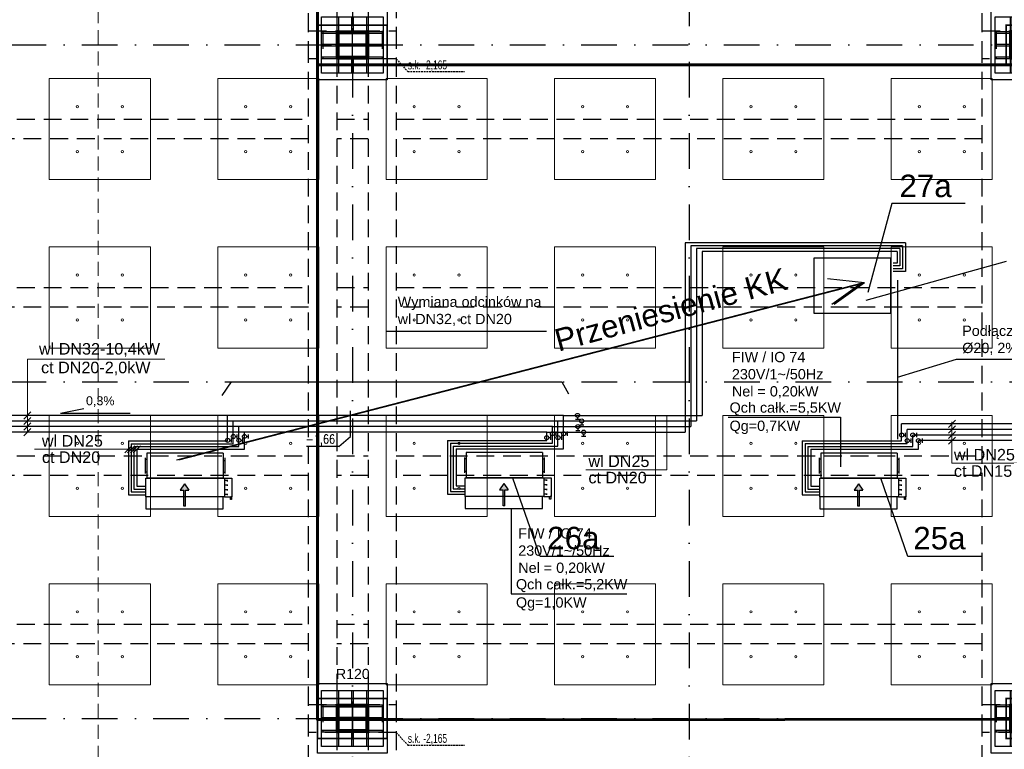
# Model space of a CAD drawing. Header units: centimetres. Extents: x -10729 to 23827, y -4437 to 19798.
# Tile 34 of 95: x 6867 to 8621, y 7345 to 8645. Entities that reach past the tile are written whole.
import ezdxf

# ---------------------------------------------------------------- set-up
doc = ezdxf.new("R2010")
doc.units = ezdxf.units.CM
for name, pattern in [('Balustrady$0$DASHED', [0.75, 0.5, -0.25]), ('Kondygnacja  -0_5$0$HIDDEN', [9.525, 6.35, -3.175]), ('Kondygnacja  -0_5$0$HIDDEN2', [4.7625, 3.175, -1.5875]), ('Osie rzutów$0$DASHDOT2', [12.7, 6.35, -3.175, 0, -3.175])]:
    doc.linetypes.add(name, pattern=pattern)
doc.layers.get('0').update_dxf_attribs({"color": 8})
for name, color, linetype in [('bgde_dodatki powykonawcze', 7, 'Continuous'), ('bgde_schem_opis', 2, 'Continuous'), ('IS_zmiany 2024', 3, 'Continuous'), ('KJP_KK_OPISY MOCY klimakonwektorów', 7, 'Continuous'), ('Kondygnacja  -0_5$0$ARCH_GK', 8, 'Continuous'), ('Kondygnacja  -0_5$0$ARCH_INFO_ODPORNOŚĆ OGNIOWA', 8, 'Continuous'), ('Kondygnacja  -0_5$0$ARCH_KONSTR_POWYŻEJ RZUTU', 8, 'Kondygnacja  -0_5$0$HIDDEN'), ('Kondygnacja  -0_5$0$ARCH_KONSTR_POWYŻEJ RZUTU_IST', 8, 'Kondygnacja  -0_5$0$HIDDEN2'), ('Kondygnacja  -0_5$0$ARCH_KONSTRUKCJA_NIEWIDOCZNA', 8, 'Continuous'), ('Kondygnacja  -0_5$0$ARCH_OKŁADZINA', 8, 'Continuous'), ('Kondygnacja  -0_5$0$ARCH_SŁUPY', 8, 'Continuous'), ('Osie rzutów$0$ARCH_INFO_OSIE_IST', 8, 'Osie rzutów$0$DASHDOT2'), ('Osie rzutów$0$ARCH_INFO_OSIE_OPISY_IST', 8, 'Continuous')]:
    doc.layers.add(name, color=color, linetype=linetype)
for name, color, linetype, lineweight in [('bgde_opis ct 1', 7, 'Continuous', 20), ('bgde_rzędne wl ct', 7, 'Continuous', 25), ('bgde_urządzenia', 250, 'Continuous', 30), ('KJP_CT_kk_powrót', 250, '04_CT_KOMF_POW', 25), ('KJP_CT_kk_zasil', 250, '04_CT_KOMF_ZAS', 25), ('KJP_WL_kk zasil', 250, '04_WL_KOMF_ZAS', 25), ('KJP_WL_kk_powr', 250, '04_WL_KOMF_POW', 25), ('SU Lampy kwadratowe  -05$0$ARCH_SUFITY_PODWIESZANE', 8, 'Continuous', 9)]:
    doc.layers.add(name, color=color, linetype=linetype, lineweight=lineweight)
doc.styles.add('Arial', font='arial.ttf')
doc.styles.add('Kondygnacja  -0_5$0$Arial', font='arial.ttf')
doc.styles.add('Kondygnacja  -0_5$0$BIKTS', font='bikromsw.shx', dxfattribs={"width": 0.8})
doc.styles.add('st rom', font='Romans.shx', dxfattribs={"width": 0.8})
doc.linetypes.add('04_CT_KOMF_POW', pattern='A,100,-15,["CTKp",Standard,S=10,R=0,X=-10,Y=-5],-35', length=150)
doc.linetypes.add('04_CT_KOMF_ZAS', pattern='A,100,-15,["CTKz",Standard,S=10,R=0,X=-10,Y=-5],-35', length=150)
doc.linetypes.add('04_WL_KOMF_POW', pattern='A,100,-15,["WLKp",Standard,S=10,R=0,X=-10,Y=-5],-35', length=150)
doc.linetypes.add('04_WL_KOMF_ZAS', pattern='A,100,-15,["WLKz",Standard,S=10,R=0,X=-10,Y=-5],-35', length=150)
pattern_1 = [(45, (-1133.3117, -3177.9858), (-0.6735192, 0.6735192), [])]

# ---------------------------------------------------------------- blocks, each defined once
blk = doc.blocks.new('Osie rzutów')
at = {"layer": 'Osie rzutów$0$ARCH_INFO_OSIE_IST', "ltscale": 10}
for p, q in [((7460, 12510), (7460, 4623.26)), ((8060, 12510), (8060, 4623.26)), ((7460, 8570), (7460, 8630)), ((4436.04, 8600), (15156.54, 8600)), ((7490, 8600), (7430, 8600)), ((4436.24, 8000), (15156.54, 8000)), ((7460, 7370), (7460, 7430)), ((4436.04, 7400), (15156.54, 7400)), ((7490, 7400), (7430, 7400))]:
    blk.add_line(p, q, dxfattribs=at)
blk = doc.blocks.new('SU Lampy kwadratowe  -05$0$moduł sufitu')
at = {"layer": 'SU Lampy kwadratowe  -05$0$ARCH_SUFITY_PODWIESZANE'}
for points in [[(60, -60), (240, -60), (240, -240), (60, -240)], [(360, -60), (540, -60), (540, -240), (360, -240)], [(60, -360), (240, -360), (240, -540), (60, -540)], [(360, -360), (540, -360), (540, -540), (360, -540)]]:
    blk.add_lwpolyline(points, close=True, dxfattribs=at)
for centre in [(110, -110), (190, -110), (410, -110), (490, -110), (110, -190), (190, -190), (410, -190), (490, -190), (110, -410), (190, -410), (410, -410), (490, -410), (110, -490), (190, -490), (410, -490), (490, -490)]:
    blk.add_circle(centre, 2, dxfattribs=at)
blk = doc.blocks.new('SU Lampy kwadratowe  -05')
at = {"layer": 'SU Lampy kwadratowe  -05$0$ARCH_SUFITY_PODWIESZANE'}
for p in [(6860, 8600), (7460, 8600), (8060, 8600), (6860, 8000), (7460, 8000), (8060, 8000)]:
    blk.add_blockref('SU Lampy kwadratowe  -05$0$moduł sufitu', p, dxfattribs=at)
blk = doc.blocks.new('Kondygnacja  -0_5$0$słup_prostokąt')
at = {"layer": 'Kondygnacja  -0_5$0$ARCH_SŁUPY', "lineweight": 40}
h = blk.add_hatch(dxfattribs=at)
h.set_pattern_fill('ANSI31', color=256, scale=0.3, style=0)
h.set_pattern_definition(pattern_1)
h.paths.add_polyline_path([(36, 34), (39, 34), (39, 84), (36, 84)])
h = blk.add_hatch(dxfattribs=at)
h.set_pattern_fill('ANSI31', color=256, scale=0.3, style=0)
h.set_pattern_definition(pattern_1)
h.paths.add_polyline_path([(89, 80), (89, 83), (39, 83), (39, 80)])
h = blk.add_hatch(dxfattribs=at)
h.set_pattern_fill('ANSI31', color=256, scale=0.3, style=0)
h.set_pattern_definition(pattern_1)
h.paths.add_polyline_path([(89, 34), (92, 34), (92, 84), (89, 84)])
h = blk.add_hatch(dxfattribs=at)
h.set_pattern_fill('ANSI31', color=256, scale=0.3, style=0)
h.set_pattern_definition(pattern_1)
h.paths.add_polyline_path([(89, 57.5), (89, 60.5), (39, 60.5), (39, 57.5)])
h = blk.add_hatch(dxfattribs=at)
h.set_pattern_fill('ANSI31', color=256, scale=0.3, style=0)
h.set_pattern_definition(pattern_1)
h.paths.add_polyline_path([(89, 35), (89, 38), (39, 38), (39, 35)])
at = {"layer": 'Kondygnacja  -0_5$0$ARCH_KONSTRUKCJA_NIEWIDOCZNA'}
blk.add_lwpolyline([(119, 109), (119, 9), (9, 9), (9, 109)], close=True, dxfattribs=at)
for points in [[(36, 109), (36, 84)], [(39, 109), (39, 84)], [(62.5, 109), (62.5, 83)], [(65.5, 109), (65.5, 83)], [(89, 109), (89, 84)], [(92, 109), (92, 84)], [(9, 83), (36, 83)], [(9, 80), (36, 80)], [(92, 83), (119, 83)], [(92, 80), (119, 80)], [(9, 60.5), (36, 60.5)], [(9, 57.5), (36, 57.5)], [(92, 60.5), (119, 60.5)], [(92, 57.5), (119, 57.5)], [(9, 38), (36, 38)], [(92, 38), (119, 38)], [(9, 35), (36, 35)], [(36, 34), (36, 9)], [(39, 34), (39, 9)], [(62.5, 35), (62.5, 9)], [(65.5, 35), (65.5, 9)], [(89, 34), (89, 9)], [(92, 35), (119, 35)], [(92, 34), (92, 9)]]:
    blk.add_lwpolyline(points, dxfattribs=at)
at = {"layer": 'Kondygnacja  -0_5$0$ARCH_OKŁADZINA'}
blk.add_lwpolyline([(2, 121), (126, 121), (126, -3), (2, -3)], close=True, dxfattribs=at)
at = {"layer": 'Kondygnacja  -0_5$0$ARCH_SŁUPY', "lineweight": 40}
for p, q in [((39, 60.5), (89, 60.5)), ((89, 57.5), (39, 57.5))]:
    blk.add_line(p, q, dxfattribs=at)
at = {"layer": 'Kondygnacja  -0_5$0$ARCH_SŁUPY', "lineweight": 30, "const_width": 3}
blk.add_lwpolyline([(2, 94.5), (126, 94.5), (126, 23.5), (2, 23.5)], close=True, dxfattribs=at)
at = {"layer": 'Kondygnacja  -0_5$0$ARCH_SŁUPY', "lineweight": 40}
for points in [[(36, 84), (39, 84), (39, 34), (36, 34)], [(89, 84), (92, 84), (92, 34), (89, 34)]]:
    blk.add_lwpolyline(points, close=True, dxfattribs=at)
for points in [[(89, 83), (39, 83)], [(39, 80), (89, 80)], [(89, 38), (39, 38)], [(39, 35), (89, 35)]]:
    blk.add_lwpolyline(points, dxfattribs=at)
blk = doc.blocks.new('Kondygnacja  -0_5$0$słup_kwadrat')
at = {"layer": 'Kondygnacja  -0_5$0$ARCH_SŁUPY', "lineweight": 40}
h = blk.add_hatch(dxfattribs=at)
h.set_pattern_fill('ANSI31', color=256, scale=0.3, style=0)
h.set_pattern_definition(pattern_1)
h.paths.add_polyline_path([(36, 34), (39, 34), (39, 84), (36, 84)])
h = blk.add_hatch(dxfattribs=at)
h.set_pattern_fill('ANSI31', color=256, scale=0.3, style=0)
h.set_pattern_definition(pattern_1)
h.paths.add_polyline_path([(89, 80), (89, 83), (39, 83), (39, 80)])
h = blk.add_hatch(dxfattribs=at)
h.set_pattern_fill('ANSI31', color=256, scale=0.3, style=0)
h.set_pattern_definition(pattern_1)
h.paths.add_polyline_path([(89, 34), (92, 34), (92, 84), (89, 84)])
h = blk.add_hatch(dxfattribs=at)
h.set_pattern_fill('ANSI31', color=256, scale=0.3, style=0)
h.set_pattern_definition(pattern_1)
h.paths.add_polyline_path([(89, 57.5), (89, 60.5), (39, 60.5), (39, 57.5)])
h = blk.add_hatch(dxfattribs=at)
h.set_pattern_fill('ANSI31', color=256, scale=0.3, style=0)
h.set_pattern_definition(pattern_1)
h.paths.add_polyline_path([(89, 35), (89, 38), (39, 38), (39, 35)])
at = {"layer": 'Kondygnacja  -0_5$0$ARCH_KONSTRUKCJA_NIEWIDOCZNA'}
blk.add_lwpolyline([(119, 109), (119, 9), (9, 9), (9, 109)], close=True, dxfattribs=at)
for points in [[(36, 109), (36, 84)], [(39, 109), (39, 84)], [(62.5, 109), (62.5, 83)], [(65.5, 109), (65.5, 83)], [(89, 109), (89, 84)], [(92, 109), (92, 84)], [(9, 83), (36, 83)], [(9, 80), (36, 80)], [(92, 83), (119, 83)], [(92, 80), (119, 80)], [(9, 60.5), (36, 60.5)], [(9, 57.5), (36, 57.5)], [(92, 60.5), (119, 60.5)], [(92, 57.5), (119, 57.5)], [(9, 38), (36, 38)], [(92, 38), (119, 38)], [(9, 35), (36, 35)], [(36, 34), (36, 9)], [(39, 34), (39, 9)], [(62.5, 35), (62.5, 9)], [(65.5, 35), (65.5, 9)], [(89, 34), (89, 9)], [(92, 35), (119, 35)], [(92, 34), (92, 9)]]:
    blk.add_lwpolyline(points, dxfattribs=at)
at = {"layer": 'Kondygnacja  -0_5$0$ARCH_OKŁADZINA'}
blk.add_lwpolyline([(2, 121), (126, 121), (126, -3), (2, -3)], close=True, dxfattribs=at)
at = {"layer": 'Kondygnacja  -0_5$0$ARCH_SŁUPY', "lineweight": 40}
for p, q in [((39, 60.5), (89, 60.5)), ((89, 57.5), (39, 57.5))]:
    blk.add_line(p, q, dxfattribs=at)
at = {"layer": 'Kondygnacja  -0_5$0$ARCH_SŁUPY', "lineweight": 50, "const_width": 3}
blk.add_lwpolyline([(28.5, 94.5), (99.5, 94.5), (99.5, 23.5), (28.5, 23.5)], close=True, dxfattribs=at)
at = {"layer": 'Kondygnacja  -0_5$0$ARCH_SŁUPY', "lineweight": 40}
for points in [[(36, 84), (39, 84), (39, 34), (36, 34)], [(89, 84), (92, 84), (92, 34), (89, 34)]]:
    blk.add_lwpolyline(points, close=True, dxfattribs=at)
for points in [[(89, 83), (39, 83)], [(39, 80), (89, 80)], [(89, 38), (39, 38)], [(39, 35), (89, 35)]]:
    blk.add_lwpolyline(points, dxfattribs=at)
blk = doc.blocks.new('Kondygnacja  -0_5$0$konstrukcja istniejąca -0.5')
at = {"layer": 'Kondygnacja  -0_5$0$ARCH_KONSTR_POWYŻEJ RZUTU_IST', "ltscale": 10}
for p, q in [((7432, 9775), (7432, 8625)), ((7432, 8575), (7432, 7425)), ((7432, 7375), (7432, 6225))]:
    blk.add_line(p, q, dxfattribs=at)
for points in [[(7382, 8625), (7382, 9775)], [(7488, 9775), (7488, 8625)], [(7538, 9775), (7538, 8625)], [(8582, 8625), (8582, 9775)], [(7538, 8575), (7382, 8575), (7382, 8625), (7538, 8625), (7538, 8575)], [(8738, 8575), (8582, 8575), (8582, 8625), (8738, 8625), (8738, 8575)], [(7382, 7425), (7382, 8575)], [(7488, 8575), (7488, 7425)], [(7538, 8575), (7538, 7425)], [(8582, 7425), (8582, 8575)], [(7382, 8132.9), (6338.5, 8132.9), (6338.5, 8167.9), (7382, 8167.9)], [(7432, 8167.9), (7488, 8167.9)], [(7538, 8167.9), (8582, 8167.9)], [(7488, 8132.9), (7432, 8132.9)], [(8582, 8132.9), (7538, 8132.9)], [(7538, 7375), (7382, 7375), (7382, 7425), (7538, 7425), (7538, 7375)], [(8738, 7375), (8582, 7375), (8582, 7425), (8738, 7425), (8738, 7375)], [(7382, 6225), (7382, 7375)], [(7488, 7375), (7488, 6225)], [(7538, 7375), (7538, 6225)], [(8582, 6225), (8582, 7375)]]:
    blk.add_lwpolyline(points, dxfattribs=at)
at = {"layer": 'Kondygnacja  -0_5$0$ARCH_KONSTR_POWYŻEJ RZUTU_IST', "ltscale": 10, "elevation": 0}
for points in [[(7407, 8625), (7407, 8575)], [(7513, 8625), (7513, 8575)], [(8607, 8625), (8607, 8575)], [(7382, 8432.9), (6338.5, 8432.9), (6338.5, 8467.9), (7382, 8467.9)], [(7432, 8467.9), (7488, 8467.9)], [(7538, 8467.9), (8582, 8467.9)], [(7488, 8432.9), (7432, 8432.9)], [(8582, 8432.9), (7538, 8432.9)], [(7382, 7832.9), (6338.5, 7832.9), (6338.5, 7867.9), (7382, 7867.9)], [(7432, 7867.9), (7488, 7867.9)], [(7538, 7867.9), (8582, 7867.9)], [(7488, 7832.9), (7432, 7832.9)], [(8582, 7832.9), (7538, 7832.9)], [(7382, 7532.9), (6338.5, 7532.9), (6338.5, 7567.9), (7382, 7567.9)], [(7432, 7567.9), (7488, 7567.9)], [(7538, 7567.9), (8582, 7567.9)], [(7488, 7532.9), (7432, 7532.9)], [(8582, 7532.9), (7538, 7532.9)], [(7407, 7425), (7407, 7375)], [(7513, 7425), (7513, 7375)], [(8607, 7425), (8607, 7375)]]:
    blk.add_lwpolyline(points, dxfattribs=at)
at = {"layer": 'Kondygnacja  -0_5$0$ARCH_KONSTR_POWYŻEJ RZUTU_IST'}
for points in [[(7538, 8575), (7558.7, 8552.5), (7659.8, 8552.5)], [(7538, 7375), (7558.7, 7352.5), (7659.8, 7352.5)]]:
    blk.add_lwpolyline(points, dxfattribs=at)
at = {"layer": 'Kondygnacja  -0_5$0$ARCH_KONSTR_POWYŻEJ RZUTU_IST', "style": 'Kondygnacja  -0_5$0$BIKTS', "width": 0.7}
for p in [(7558.7, 8556.5), (7558.7, 7356.5)]:
    blk.add_text('s.k. -2,165', height=16, dxfattribs=at).set_placement(p)

msp = doc.modelspace()

# ---------------------------------------------------------------- hatches: boundary and pattern name
at = {"layer": 'bgde_urządzenia'}
h = msp.add_hatch(color=256, dxfattribs=at)
h.paths.add_polyline_path([(7162.516, 7794.831), (7159.516, 7794.831), (7159.516, 7806.497), (7153.326, 7806.497), (7161.016, 7817.925), (7168.706, 7806.497), (7162.516, 7806.497)])
h.paths.add_polyline_path([(7162.516, 7778.164), (7159.516, 7778.164), (7159.516, 7794.831), (7162.516, 7794.831)])
h = msp.add_hatch(color=256, dxfattribs=at)
h.paths.add_polyline_path([(7731.288, 7795.581), (7728.288, 7795.581), (7728.288, 7807.246), (7722.098, 7807.246), (7729.788, 7818.674), (7737.478, 7807.246), (7731.288, 7807.246)])
h.paths.add_polyline_path([(7731.288, 7778.913), (7728.288, 7778.913), (7728.288, 7795.581), (7731.288, 7795.581)])
h = msp.add_hatch(color=256, dxfattribs=at)
h.paths.add_polyline_path([(8363.219, 7794.916), (8360.219, 7794.916), (8360.219, 7806.582), (8354.029, 7806.582), (8361.719, 7818.009), (8369.409, 7806.582), (8363.219, 7806.582)])
h.paths.add_polyline_path([(8363.219, 7778.248), (8360.219, 7778.248), (8360.219, 7794.916), (8363.219, 7794.916)])

# ---------------------------------------------------------------- linework, layer by layer
at = {"color": 4}
msp.add_line((8431.026, 8181.025), (8431.026, 7897.354), dxfattribs=at)
at = {"color": 1}
for p, q in [((7228, 7975.189), (7244.853, 8000.007)), ((7244.853, 8000.007), (7832.848, 8000.007)), ((7832.848, 8000.007), (7845.188, 7978.265))]:
    msp.add_line(p, q, dxfattribs=at)
at = {"linetype": 'Balustrady$0$DASHED', "lineweight": 20, "ltscale": 50}
msp.add_lwpolyline([(6754.764, 9751.102), (7006.979, 9751.102), (7006.979, 5027.678), (6754.764, 5027.678)], close=True, dxfattribs=at)
at = {"layer": 'bgde_dodatki powykonawcze'}
for p, q in [((7857.293, 7932.968), (7864.611, 7932.968)), ((7860.952, 7936.4), (7860.952, 7932.968)), ((7857.946, 7913.037), (7865.264, 7913.037)), ((7861.605, 7916.469), (7861.605, 7913.037)), ((7864.887, 7923.037), (7872.205, 7923.037)), ((7868.546, 7926.469), (7868.546, 7923.037)), ((7241.297, 7895.403), (7244.729, 7895.403)), ((7244.729, 7891.744), (7244.729, 7899.062)), ((7251.29, 7902.393), (7254.722, 7902.393)), ((7254.722, 7898.734), (7254.722, 7906.052)), ((7261.297, 7895.426), (7264.729, 7895.426)), ((7264.729, 7891.767), (7264.729, 7899.085)), ((7271.29, 7902.416), (7274.721, 7902.416)), ((7274.721, 7898.757), (7274.721, 7906.075)), ((7809.833, 7900.332), (7813.265, 7900.332)), ((7813.265, 7896.673), (7813.265, 7903.991)), ((7819.826, 7907.322), (7823.257, 7907.322)), ((7823.257, 7903.663), (7823.257, 7910.981)), ((7829.833, 7900.354), (7833.265, 7900.354)), ((7833.265, 7896.695), (7833.265, 7904.013)), ((7839.826, 7907.345), (7843.257, 7907.345)), ((7843.257, 7903.686), (7843.257, 7911.004)), ((7868.303, 7903.037), (7875.621, 7903.037)), ((7871.962, 7906.469), (7871.962, 7903.037)), ((8441.992, 7904.977), (8445.424, 7904.977)), ((8445.424, 7901.318), (8445.424, 7908.636)), ((8451.992, 7894.977), (8455.424, 7894.977)), ((8455.424, 7891.318), (8455.424, 7898.636)), ((8461.992, 7905), (8465.424, 7905)), ((8465.424, 7901.341), (8465.424, 7908.659)), ((8471.992, 7895), (8475.424, 7895)), ((8475.424, 7891.341), (8475.424, 7898.659))]:
    msp.add_line(p, q, dxfattribs=at)
for centre in [(7860.952, 7940), (7868.546, 7930.069), (7861.605, 7920.069), (7871.962, 7910.069), (7237.697, 7895.403), (7247.69, 7902.393), (7257.697, 7895.426), (7267.69, 7902.416), (7806.233, 7900.332), (7816.226, 7907.322), (7826.233, 7900.354), (7836.226, 7907.345), (8438.392, 7904.977), (8448.392, 7894.977), (8458.392, 7905), (8468.392, 7895)]:
    msp.add_circle(centre, 3.6, dxfattribs=at)
at = {"layer": 'bgde_opis ct 1'}
for p, q in [((7125.949, 8040.036), (6880.869, 8040.036)), ((6880.869, 8040.036), (6880.869, 7909.962)), ((6887.312, 7946.406), (6874.425, 7933.518)), ((6887.312, 7936.406), (6874.425, 7923.518)), ((8020.206, 7843.14), (8020.206, 7939.962)), ((8534.615, 7931.444), (8521.727, 7918.556)), ((6887.312, 7926.406), (6874.425, 7913.518)), ((6887.312, 7916.406), (6874.425, 7903.518)), ((8534.615, 7921.444), (8521.727, 7908.556)), ((8534.615, 7911.444), (8521.727, 7898.556)), ((8528.171, 7928.202), (8528.171, 7854.858)), ((8534.615, 7901.444), (8521.727, 7888.556)), ((6893.668, 7879.511), (7075.823, 7879.511)), ((7067.267, 7885.955), (7054.379, 7873.067)), ((7072.289, 7885.955), (7059.402, 7873.067)), ((7077.267, 7885.955), (7064.379, 7873.067)), ((7082.267, 7885.955), (7069.379, 7873.067)), ((7875.813, 7843.141), (8020.206, 7843.141)), ((8528.171, 7854.858), (8647.808, 7854.858))]:
    msp.add_line(p, q, dxfattribs=at)
at = {"layer": 'bgde_rzędne wl ct'}
for p, q in [((6939.769, 7944.197), (6981.756, 7952.102)), ((7456.307, 7902.629), (7456.307, 7947.866)), ((6939.769, 7944.197), (7063.759, 7944.197)), ((7435.78, 7884.501), (7456.307, 7902.629)), ((7435.78, 7884.501), (7377.911, 7884.501))]:
    msp.add_line(p, q, dxfattribs=at)
at = {"layer": 'bgde_schem_opis'}
for p, q in [((8420.752, 8317.41, 55.236), (8378.106, 8158.636, 377.718)), ((8551.686, 8317.41, 55.236), (8420.752, 8317.41, 55.236)), ((7794.675, 7688.69, 55.236), (7746.03, 7827.916, 377.718)), ((8449.776, 7688.69, 55.236), (8401.13, 7827.916, 377.718)), ((7925.61, 7688.69, 55.236), (7794.675, 7688.69, 55.236)), ((8580.71, 7688.69, 55.236), (8449.776, 7688.69, 55.236))]:
    msp.add_line(p, q, dxfattribs=at)
at = {"layer": 'bgde_urządzenia'}
for p, q in [((7090.616, 7864.081), (7090.616, 7836.581)), ((7093.616, 7861.581), (7090.616, 7861.581)), ((7093.616, 7872.831), (7093.616, 7827.831)), ((7229.616, 7872.831), (7093.616, 7872.831)), ((7229.616, 7872.831), (7229.616, 7827.831)), ((7229.616, 7859.507), (7232.616, 7859.507)), ((7232.616, 7864.081), (7232.616, 7836.581)), ((7659.388, 7864.831), (7659.388, 7837.331)), ((7662.388, 7862.331), (7659.388, 7862.331)), ((7662.388, 7873.581), (7662.388, 7828.581)), ((7798.388, 7873.581), (7662.388, 7873.581)), ((7798.388, 7873.581), (7798.388, 7828.581)), ((7798.388, 7862.331), (7801.388, 7862.331)), ((7801.388, 7864.831), (7801.388, 7837.331)), ((8291.319, 7864.166), (8291.319, 7836.666)), ((8294.319, 7861.666), (8291.319, 7861.666)), ((8294.319, 7872.916), (8294.319, 7827.916)), ((8430.319, 7872.916), (8294.319, 7872.916)), ((8430.319, 7872.916), (8430.319, 7827.916)), ((8430.319, 7861.666), (8433.319, 7861.666)), ((8433.319, 7864.166), (8433.319, 7836.666)), ((7093.616, 7839.081), (7090.616, 7839.081)), ((7092.116, 7794.831), (7092.116, 7827.831)), ((7092.116, 7827.831), (7232.116, 7827.831)), ((7229.616, 7827.831), (7093.616, 7827.831)), ((7229.616, 7839.081), (7232.616, 7839.081)), ((7232.116, 7827.831), (7232.116, 7794.831)), ((7232.116, 7827.831), (7245.116, 7827.831)), ((7237.316, 7823.706), (7232.116, 7823.706)), ((7237.316, 7822.456), (7237.316, 7824.956)), ((7245.116, 7827.831), (7245.116, 7794.831)), ((7662.388, 7839.831), (7659.388, 7839.831)), ((7660.888, 7795.581), (7660.888, 7828.581)), ((7660.888, 7828.581), (7800.888, 7828.581)), ((7798.388, 7828.581), (7662.388, 7828.581)), ((7798.388, 7839.831), (7801.388, 7839.831)), ((7800.888, 7828.581), (7800.888, 7795.581)), ((7800.888, 7828.581), (7813.888, 7828.581)), ((7806.088, 7824.456), (7800.888, 7824.456)), ((7806.088, 7823.206), (7806.088, 7825.706)), ((7813.888, 7828.581), (7813.888, 7795.581)), ((8294.319, 7839.166), (8291.319, 7839.166)), ((8292.819, 7794.916), (8292.819, 7827.916)), ((8292.819, 7827.916), (8432.819, 7827.916)), ((8430.319, 7827.916), (8294.319, 7827.916)), ((8430.319, 7839.166), (8433.319, 7839.166)), ((8432.819, 7827.916), (8432.819, 7794.916)), ((8432.819, 7827.916), (8445.819, 7827.916)), ((8438.019, 7823.791), (8432.819, 7823.791)), ((8438.019, 7822.541), (8438.019, 7825.041)), ((8445.819, 7827.916), (8445.819, 7794.916)), ((7161.016, 7817.925), (7153.326, 7806.497)), ((7153.326, 7806.497), (7159.516, 7806.497)), ((7159.516, 7778.164), (7159.516, 7806.497)), ((7161.016, 7817.925), (7168.706, 7806.497)), ((7162.516, 7778.164), (7162.516, 7806.497)), ((7162.516, 7806.497), (7168.706, 7806.497)), ((7237.316, 7815.456), (7232.116, 7815.456)), ((7237.316, 7807.206), (7232.116, 7807.206)), ((7237.316, 7814.206), (7237.316, 7816.706)), ((7237.316, 7805.956), (7237.316, 7808.456)), ((7729.788, 7818.674), (7722.098, 7807.246)), ((7722.098, 7807.246), (7728.288, 7807.246)), ((7728.288, 7778.913), (7728.288, 7807.246)), ((7729.788, 7818.674), (7737.478, 7807.246)), ((7731.288, 7778.913), (7731.288, 7807.246)), ((7731.288, 7807.246), (7737.478, 7807.246)), ((7806.088, 7816.206), (7800.888, 7816.206)), ((7806.088, 7807.956), (7800.888, 7807.956)), ((7806.088, 7814.956), (7806.088, 7817.456)), ((7806.088, 7806.706), (7806.088, 7809.206)), ((8361.719, 7818.009), (8354.029, 7806.582)), ((8354.029, 7806.582), (8360.219, 7806.582)), ((8360.219, 7778.248), (8360.219, 7806.582)), ((8361.719, 7818.009), (8369.409, 7806.582)), ((8363.219, 7778.248), (8363.219, 7806.582)), ((8363.219, 7806.582), (8369.409, 7806.582)), ((8438.019, 7815.541), (8432.819, 7815.541)), ((8438.019, 7807.291), (8432.819, 7807.291)), ((8438.019, 7814.291), (8438.019, 7816.791)), ((8438.019, 7806.041), (8438.019, 7808.541)), ((7229.916, 7794.831), (7092.116, 7794.831)), ((7092.116, 7794.831), (7092.116, 7773.331)), ((7229.916, 7773.331), (7229.916, 7794.831)), ((7232.116, 7794.831), (7229.916, 7794.831)), ((7237.316, 7798.956), (7232.116, 7798.956)), ((7232.116, 7794.831), (7245.116, 7794.831)), ((7237.316, 7797.706), (7237.316, 7800.206)), ((7242.616, 7789.831), (7242.616, 7794.831)), ((7244.616, 7789.831), (7242.616, 7789.831)), ((7245.116, 7794.831), (7243.616, 7794.831)), ((7244.616, 7794.831), (7244.616, 7789.831)), ((7798.688, 7795.581), (7660.888, 7795.581)), ((7660.888, 7795.581), (7660.888, 7774.081)), ((7798.688, 7774.081), (7798.688, 7795.581)), ((7800.888, 7795.581), (7798.688, 7795.581)), ((7806.088, 7799.706), (7800.888, 7799.706)), ((7800.888, 7795.581), (7813.888, 7795.581)), ((7806.088, 7798.456), (7806.088, 7800.956)), ((7811.388, 7790.581), (7811.388, 7795.581)), ((7813.388, 7790.581), (7811.388, 7790.581)), ((7813.888, 7795.581), (7812.388, 7795.581)), ((7813.388, 7795.581), (7813.388, 7790.581)), ((8430.619, 7794.916), (8292.819, 7794.916)), ((8292.819, 7794.916), (8292.819, 7773.416)), ((8430.619, 7773.416), (8430.619, 7794.916)), ((8432.819, 7794.916), (8430.619, 7794.916)), ((8438.019, 7799.041), (8432.819, 7799.041)), ((8432.819, 7794.916), (8445.819, 7794.916)), ((8438.019, 7797.791), (8438.019, 7800.291)), ((8443.319, 7789.916), (8443.319, 7794.916)), ((8445.319, 7789.916), (8443.319, 7789.916)), ((8445.819, 7794.916), (8444.319, 7794.916)), ((8445.319, 7794.916), (8445.319, 7789.916)), ((7092.116, 7773.331), (7229.916, 7773.331)), ((7162.516, 7778.164), (7159.516, 7778.164)), ((7660.888, 7774.081), (7798.688, 7774.081)), ((7731.288, 7778.913), (7728.288, 7778.913)), ((8292.819, 7773.416), (8430.619, 7773.416)), ((8363.219, 7778.248), (8360.219, 7778.248))]:
    msp.add_line(p, q, dxfattribs=at)
at = {"layer": 'IS_zmiany 2024', "color": 250}
for p, q in [((7146.338, 7860.915, 311), (8367.933, 8175.914, 24.5)), ((8367.933, 8175.914, 24.5), (8314.096, 8137.736, 24.5))]:
    msp.add_line(p, q, dxfattribs=at)
at = {"layer": 'IS_zmiany 2024', "color": 1}
for p, q in [((7150.586, 7860.921, 286.5), (8372.181, 8175.92)), ((8372.181, 8175.92), (8306.596, 8183.304)), ((8372.181, 8175.92), (8318.344, 8137.742))]:
    msp.add_line(p, q, dxfattribs=at)
at = {"layer": 'IS_zmiany 2024', "color": 40, "lineweight": 60}
for points in [[(7398, 9798.5), (9895.5, 9798.5), (9895.5, 8564.5), (7398, 8564.5)], [(7398, 8564.5), (9895.5, 8564.5), (9895.5, 7399.5), (7398, 7397.5)]]:
    msp.add_lwpolyline(points, close=True, dxfattribs=at)
at = {"layer": 'IS_zmiany 2024', "elevation": 24.5}
msp.add_lwpolyline([(8282.553, 8220.914), (8418.853, 8220.914), (8418.853, 8121.414), (8282.553, 8121.414)], close=True, dxfattribs=at)
at = {"layer": 'KJP_CT_kk_powrót', "color": 1}
for p, q in [((8072.803, 8237.26), (8072.803, 7930.069)), ((8435.282, 8237.26), (8072.803, 8237.26)), ((7826.226, 7930.069), (8072.803, 7930.069))]:
    msp.add_line(p, q, dxfattribs=at)
at = {"layer": 'KJP_CT_kk_powrót'}
for p, q in [((7826.226, 7929.962), (6834.553, 7929.962)), ((7247.69, 7889.511), (7247.69, 7929.962)), ((7826.226, 7885.261), (7826.226, 7929.962)), ((9810.988, 7915), (8448.392, 7915)), ((8448.392, 7889.596), (8448.392, 7915)), ((7065.823, 7889.511), (7247.69, 7889.511)), ((7065.823, 7889.511), (7065.823, 7803.6)), ((7639.595, 7885.261), (7826.226, 7885.261)), ((7639.595, 7885.261), (7639.595, 7809.349)), ((8266.526, 7889.596), (8448.392, 7889.596)), ((8266.526, 7889.596), (8266.526, 7803.684)), ((7639.595, 7809.349), (7660.888, 7809.349)), ((7065.823, 7803.6), (7092.116, 7803.6)), ((8266.526, 7803.684), (8292.819, 7803.684))]:
    msp.add_line(p, q, dxfattribs=at)
at = {"layer": 'KJP_CT_kk_zasil', "color": 1}
for p, q in [((8082.803, 8232.26), (8082.803, 7939.962)), ((8430.282, 8232.26), (8082.803, 8232.26)), ((8430.282, 8232.26), (8430.282, 8211.291)), ((8435.282, 8237.26), (8435.282, 8206.291)), ((8430.282, 8211.291), (8423.101, 8211.291)), ((8435.282, 8206.291), (8423.101, 8206.291)), ((7836.226, 7939.962), (8082.803, 7939.962))]:
    msp.add_line(p, q, dxfattribs=at)
at = {"layer": 'KJP_CT_kk_zasil'}
for p, q in [((7836.226, 7939.962), (6834.553, 7939.962)), ((7237.69, 7894.511), (7237.69, 7939.962)), ((7836.226, 7880.261), (7836.226, 7939.962)), ((9820.988, 7925), (8438.392, 7925)), ((8438.392, 7894.596), (8438.392, 7925)), ((7060.823, 7894.511), (7237.69, 7894.511)), ((7060.823, 7894.511), (7060.823, 7798.6)), ((8261.526, 7894.596), (8438.392, 7894.596)), ((8261.526, 7894.596), (8261.526, 7798.684)), ((7644.595, 7880.261), (7836.226, 7880.261)), ((7644.595, 7880.261), (7644.595, 7814.349)), ((7644.595, 7814.349), (7660.888, 7814.349)), ((7060.823, 7798.6), (7092.116, 7798.6)), ((8261.526, 7798.684), (8292.819, 7798.684))]:
    msp.add_line(p, q, dxfattribs=at)
at = {"layer": 'KJP_KK_OPISY MOCY klimakonwektorów'}
for p, q in [((8375, 8145), (8625.504, 8214.947)), ((8129.531, 7936.795), (8329.418, 7936.795)), ((8329.418, 7936.795), (8329.418, 7848.391)), ((7742.727, 7772.233), (7742.727, 7622.012)), ((7742.727, 7622.012), (7948.821, 7622.012))]:
    msp.add_line(p, q, dxfattribs=at)
at = {"layer": 'KJP_KK_OPISY MOCY klimakonwektorów', "color": 1}
for p, q in [((7520, 8090.045), (7805.973, 8090.045)), ((8431.026, 8008.025), (8536.314, 8039.877)), ((8536.314, 8039.877), (8976.25, 8039.877))]:
    msp.add_line(p, q, dxfattribs=at)
at = {"layer": 'KJP_WL_kk zasil', "color": 5}
for p, q in [((8062.803, 8242.26), (8062.803, 7920.069)), ((8440.282, 8242.26), (8062.803, 8242.26)), ((7816.226, 7920.069), (8062.803, 7920.069))]:
    msp.add_line(p, q, dxfattribs=at)
at = {"layer": 'KJP_WL_kk zasil'}
for p, q in [((7816.226, 7919.962), (6834.553, 7919.962)), ((7257.69, 7884.511), (7257.69, 7919.962)), ((7816.226, 7890.261), (7816.226, 7919.962)), ((9800.988, 7905), (8458.392, 7905)), ((8458.392, 7884.596), (8458.392, 7905)), ((7070.823, 7884.511), (7257.69, 7884.511)), ((7070.823, 7884.511), (7070.823, 7808.6)), ((7634.595, 7890.261), (7816.226, 7890.261)), ((7634.595, 7890.261), (7634.595, 7804.349)), ((8271.526, 7884.596), (8458.392, 7884.596)), ((8271.526, 7884.596), (8271.526, 7808.684)), ((7070.823, 7808.6), (7092.116, 7808.6)), ((8271.526, 7808.684), (8292.819, 7808.684)), ((7634.595, 7804.349), (7660.888, 7804.349))]:
    msp.add_line(p, q, dxfattribs=at)
at = {"layer": 'KJP_WL_kk_powr', "color": 5}
for p, q in [((8052.803, 8247.26), (8052.803, 7910.069)), ((8445.282, 8247.26), (8052.803, 8247.26)), ((8445.282, 8247.26), (8445.282, 8196.291)), ((8440.282, 8242.26), (8440.282, 8201.291)), ((8440.282, 8201.291), (8423.101, 8201.291)), ((8445.282, 8196.291), (8423.101, 8196.291)), ((7806.226, 7910.069), (8052.803, 7910.069))]:
    msp.add_line(p, q, dxfattribs=at)
at = {"layer": 'KJP_WL_kk_powr'}
for p, q in [((7806.226, 7909.962), (6834.553, 7909.962)), ((7267.69, 7879.511), (7267.69, 7909.962)), ((7629.595, 7895.261), (7806.226, 7895.261)), ((7629.595, 7895.261), (7629.595, 7799.349)), ((7806.226, 7895.261), (7806.226, 7909.962)), ((9790.988, 7895), (8468.392, 7895)), ((8468.392, 7879.596), (8468.392, 7895)), ((7075.823, 7879.511), (7267.69, 7879.511)), ((7075.823, 7879.511), (7075.823, 7813.6)), ((8276.526, 7879.596), (8468.392, 7879.596)), ((8276.526, 7879.596), (8276.526, 7813.684)), ((7075.823, 7813.6), (7092.116, 7813.6)), ((8276.526, 7813.684), (8292.819, 7813.684)), ((7629.595, 7799.349), (7660.888, 7799.349))]:
    msp.add_line(p, q, dxfattribs=at)
at = {"layer": 'Kondygnacja  -0_5$0$ARCH_GK', "linetype": 'Continuous', "lineweight": -3}
for p, q in [((7398, 8595), (7398, 8605)), ((7522, 8605), (7522, 8595)), ((7398, 7395), (7398, 7405)), ((7522, 7405), (7522, 7395))]:
    msp.add_line(p, q, dxfattribs=at)

# ---------------------------------------------------------------- block references
at = {"layer": 'Kondygnacja  -0_5$0$ARCH_KONSTR_POWYŻEJ RZUTU'}
msp.add_blockref('Kondygnacja  -0_5$0$konstrukcja istniejąca -0.5', (0, 0), dxfattribs=at)
at = {"layer": 'Kondygnacja  -0_5$0$ARCH_SŁUPY'}
for name, p in [('Kondygnacja  -0_5$0$słup_prostokąt', (7396, 8541)), ('Kondygnacja  -0_5$0$słup_kwadrat', (8596, 8541)), ('Kondygnacja  -0_5$0$słup_prostokąt', (7396, 7341)), ('Kondygnacja  -0_5$0$słup_prostokąt', (7396, 7341)), ('Kondygnacja  -0_5$0$słup_kwadrat', (8596, 7341))]:
    msp.add_blockref(name, p, dxfattribs=at)
at = {"layer": 'Osie rzutów$0$ARCH_INFO_OSIE_OPISY_IST'}
msp.add_blockref('Osie rzutów', (0, 0), dxfattribs=at)
at = {"layer": 'SU Lampy kwadratowe  -05$0$ARCH_SUFITY_PODWIESZANE'}
msp.add_blockref('SU Lampy kwadratowe  -05', (0, 0), dxfattribs=at)

# ---------------------------------------------------------------- texts
at = {"layer": 'bgde_opis ct 1', "color": 2, "style": 'Arial'}
for s, p in [('wl DN32-10,4kW', (6901.603, 8048.284, -23509.109)), ('ct DN20-2,0kW', (6905.321, 8015.041, -23509.109))]:
    msp.add_text(s, height=20.58297, dxfattribs=at).set_placement(p)
for s, p in [('wl DN25', (6906.796, 7884.332, 1463.238)), ('wl DN25', (8531.586, 7859.679, 152.167)), ('ct DN20', (6906.796, 7855.22, 1463.238)), ('wl DN25', (7880.471, 7847.961, 1899.638)), ('ct DN15', (8531.586, 7830.567, 152.167)), ('ct DN20', (7880.471, 7818.849, 1899.638))]:
    msp.add_text(s, height=20.583, rotation=360, dxfattribs=at).set_placement(p)
at = {"layer": 'bgde_rzędne wl ct', "char_height": 16, "attachment_point": 1}
for s, insert, width, style in [('0,3%', (6985.282, 7974.008, 3032.55), 531.5734, 'Arial'), ('-1,66', (7376.643, 7905.754, 217.084), 70.70316, 'st rom')]:
    msp.add_mtext(s, dxfattribs=dict(at, insert=insert, width=width, style=style))
at = {"layer": 'bgde_schem_opis', "char_height": 40, "width": 72.77772, "attachment_point": 1, "style": 'Arial'}
for s, insert in [('27a', (8434.459, 8368.89, 133.394)), ('26a', (7807.012, 7741.464, 14.394)), ('25a', (8459.198, 7741.262, 14.394))]:
    msp.add_mtext(s, dxfattribs=dict(at, insert=insert))
at = {"layer": 'bgde_schem_opis', "color": 1, "insert": (7816.55, 8091.944, 35.982), "char_height": 40, "width": 474.01672, "attachment_point": 1, "rotation": 15.202409, "style": 'Arial'}
msp.add_mtext('Przeniesienie KK', dxfattribs=at)
at = {"layer": 'KJP_KK_OPISY MOCY klimakonwektorów', "color": 1, "char_height": 18.326, "attachment_point": 1, "style": 'Arial'}
for s, insert, width in [('Wymiana odcinków na wl DN32, ct DN20', (7540.62, 8151.441, 2308.732), 280.22887), ('Podłączenie skroplin do istn.instalacji\\P%%c20, 2%', (8546.355, 8099.852, 2308.732), 421.7149)]:
    msp.add_mtext(s, dxfattribs=dict(at, insert=insert, width=width))
at = {"layer": 'KJP_KK_OPISY MOCY klimakonwektorów', "char_height": 18.326, "width": 421.7149, "attachment_point": 1, "style": 'Arial'}
for s, insert in [('FIW / IO 74\\P230V/1~/50Hz\\PNel = 0,20kW', (8136.055, 8053.114, 2308.732)), ('Qch całk.=5,5KW', (8131.919, 7963.077, 1120.623)), ('Qg=0,7KW', (8131.919, 7930.598, 1120.623)), ('FIW / IO 74\\P230V/1~/50Hz\\PNel = 0,20kW', (7755.415, 7738.78, 1120.623)), ('Qch całk.=5,2KW', (7751.321, 7648.294, 1120.623)), ('Qg=1,0KW', (7751.321, 7615.815, 1120.623))]:
    msp.add_mtext(s, dxfattribs=dict(at, insert=insert))
at = {"layer": 'Kondygnacja  -0_5$0$ARCH_INFO_ODPORNOŚĆ OGNIOWA', "insert": (7460.71, 7494.184), "char_height": 18, "width": 53.33252, "attachment_point": 5, "style": 'Kondygnacja  -0_5$0$Arial'}
msp.add_mtext('\\PR120', dxfattribs=at)
msp.add_mtext('\\PR120', dxfattribs=at)

doc.saveas('drawing.dxf')
